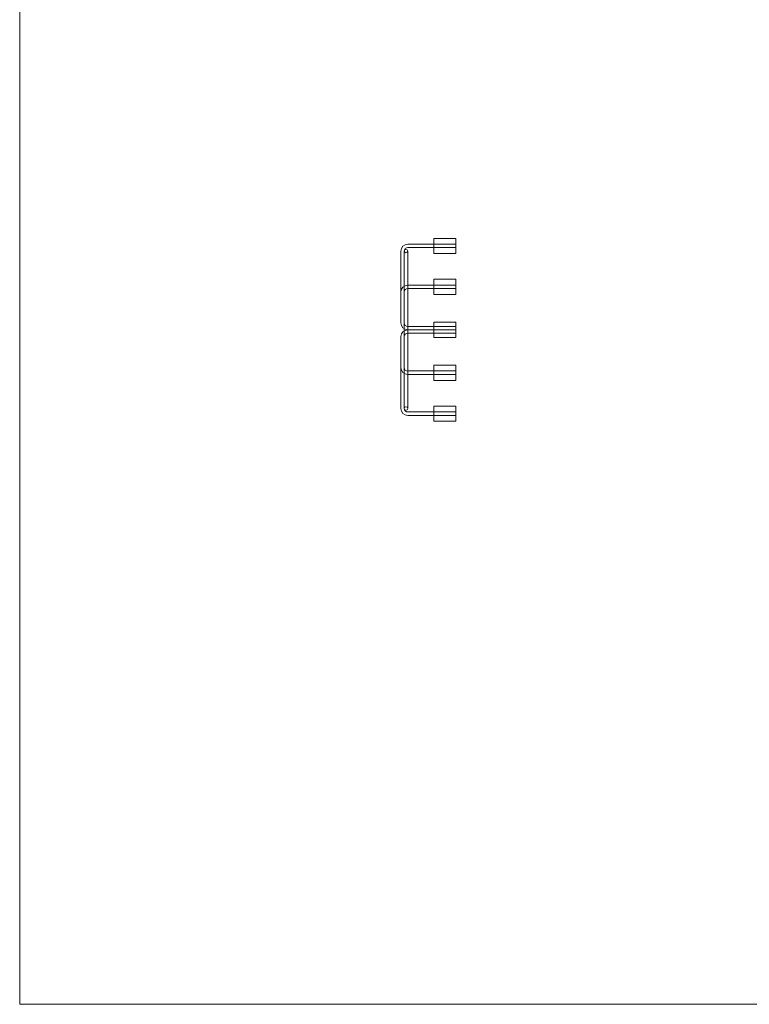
# Model space of a CAD drawing. Extents: x -1520 to -776, y -2751 to -2499.
# Tile 1 of 17: x -1520 to -1454, y -2751 to -2662. Entities that reach past the tile are written whole.
import ezdxf

# ---------------------------------------------------------------- set-up
doc = ezdxf.new("R2010")
doc.units = 0
doc.header["$MEASUREMENT"] = 0
doc.layers.add('B_ANNO_NOPLOT', color=47, linetype='Continuous', lineweight=18, plot=False)
doc.layers.add('B_ANNO_TEXT', color=7, linetype='Continuous', lineweight=18)
doc.layers.add('B_DETAIL', color=7, linetype='Continuous', lineweight=18)
doc.styles.add('Annotative', font='calibri.ttf', dxfattribs={"height": 0.0625})

# ---------------------------------------------------------------- blocks, each defined once
blk = doc.blocks.new('*U307')
at = {"layer": 'B_ANNO_NOPLOT', "flags": 128}
blk.add_lwpolyline([(-1520.194, -2751.3288), (-1520.194, -2499.3288), (-1196.2664, -2499.3288), (-1196.2664, -2512.4737), (-1142.194, -2512.4737), (-1142.194, -2710.8292), (-1203.6233, -2710.8292), (-1203.6233, -2751.3288)], close=True, dxfattribs=at)
at = {"layer": 'B_DETAIL'}
for p, q in [((-1480.516, -2681.6888), (-1482.516, -2681.6888)), ((-1482.516, -2681.6888), (-1482.516, -2683.0688)), ((-1480.516, -2681.6888), (-1480.516, -2683.0688)), ((-1485.516, -2682.8488), (-1485.516, -2689.3788)), ((-1485.201, -2682.8488), (-1485.201, -2686.6588)), ((-1485.201, -2697.1688), (-1485.201, -2682.8488)), ((-1484.896, -2682.2188), (-1480.516, -2682.2188)), ((-1484.896, -2682.5288), (-1480.516, -2682.5288)), ((-1484.896, -2682.8488), (-1484.896, -2697.1688)), ((-1480.516, -2683.0688), (-1482.516, -2683.0688)), ((-1480.516, -2685.4088), (-1482.516, -2685.4088)), ((-1482.516, -2685.4088), (-1482.516, -2686.7888)), ((-1480.516, -2685.4088), (-1480.516, -2686.7888)), ((-1484.896, -2685.9488), (-1480.516, -2685.9488)), ((-1484.896, -2686.2488), (-1480.516, -2686.2488)), ((-1480.516, -2686.7888), (-1482.516, -2686.7888)), ((-1484.896, -2689.6888), (-1480.516, -2689.6888)), ((-1484.896, -2690.0088), (-1480.516, -2690.0088)), ((-1484.896, -2690.0088), (-1480.516, -2690.0088)), ((-1480.516, -2689.3188), (-1482.516, -2689.3188)), ((-1482.516, -2689.3188), (-1482.516, -2690.6888)), ((-1480.516, -2689.3188), (-1480.516, -2690.6888)), ((-1485.516, -2690.6288), (-1485.516, -2697.1688)), ((-1484.896, -2690.3188), (-1480.516, -2690.3188)), ((-1480.516, -2690.6888), (-1482.516, -2690.6888)), ((-1480.516, -2693.2188), (-1482.516, -2693.2188)), ((-1482.516, -2694.5988), (-1482.516, -2693.2188)), ((-1480.516, -2694.5988), (-1480.516, -2693.2188)), ((-1484.896, -2693.7488), (-1480.516, -2693.7488)), ((-1484.896, -2694.0688), (-1480.516, -2694.0688)), ((-1480.516, -2694.5988), (-1482.516, -2694.5988)), ((-1480.516, -2696.9488), (-1482.516, -2696.9488)), ((-1482.516, -2698.3188), (-1482.516, -2696.9488)), ((-1480.516, -2698.3188), (-1480.516, -2696.9488)), ((-1484.896, -2697.4688), (-1480.516, -2697.4688)), ((-1484.896, -2697.7888), (-1480.516, -2697.7888)), ((-1480.516, -2698.3188), (-1482.516, -2698.3188))]:
    blk.add_line(p, q, dxfattribs=at)
for centre in [(-1485.0498, -2682.8448), (-1485.0498, -2697.1629)]:
    blk.add_circle(centre, 0.156, dxfattribs=at)
for centre, radius, start, end in [((-1484.8938, -2682.8448), 0.624, 90, 180), ((-1484.8938, -2682.8448), 0.312, 90, 180), ((-1484.8938, -2686.5668), 0.624, 90, 180), ((-1484.8938, -2686.5668), 0.312, 90, 180), ((-1484.8938, -2689.3798), 0.624, 180, 270), ((-1484.8938, -2690.6278), 0.624, 90, 180), ((-1484.8938, -2689.3798), 0.312, 180, 270), ((-1484.8938, -2690.6278), 0.312, 90, 180), ((-1484.8938, -2693.4409), 0.624, 180, 270), ((-1484.8938, -2693.4409), 0.312, 180, 270), ((-1484.8938, -2697.1629), 0.624, 180, 270), ((-1484.8938, -2697.1629), 0.312, 180, 270)]:
    blk.add_arc(centre, radius, start, end, dxfattribs=at)
blk = doc.blocks.new('*U489')
at = {"layer": 'B_ANNO_NOPLOT', "flags": 128}
blk.add_lwpolyline([(-3365.366, -3166.8002), (-3365.366, -2914.8002), (-3041.4384, -2914.8002), (-3041.4384, -2927.945), (-2987.366, -2927.945), (-2987.366, -3126.3006), (-3048.7953, -3126.3006), (-3048.7953, -3166.8002)], close=True, dxfattribs=at)
at = {"layer": 'B_ANNO_TEXT', "style": 'Annotative'}
blk.add_attdef('DIM1', (-3208.2208, -2927.8568), '', height=1.5, dxfattribs=at)

msp = doc.modelspace()

# ---------------------------------------------------------------- block references
msp.add_blockref('*U307', (0, 0))

# ---------------------------------------------------------------- next in the draw order: block references
msp.add_blockref('*U489', (1845.172, 415.471))

doc.saveas('drawing.dxf')
